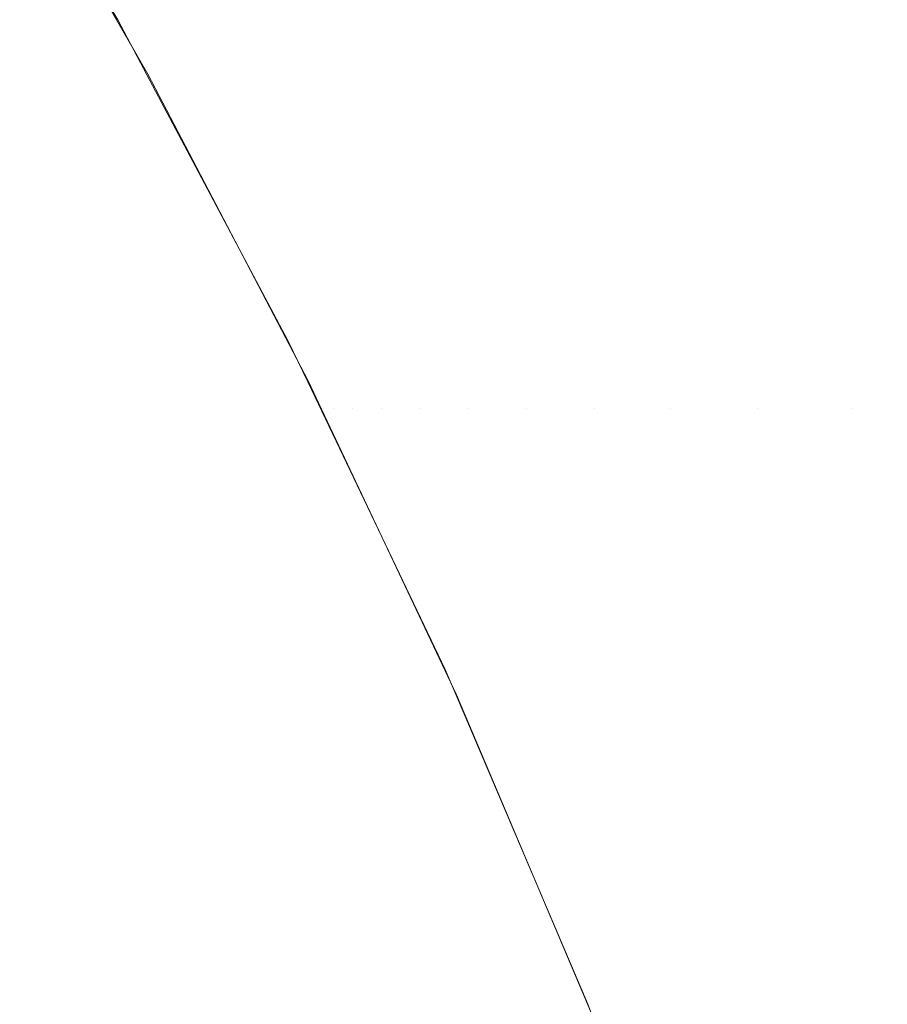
# Model space of a CAD drawing. Header units: centimetres. Extents: x -26.3 to 27.5, y 5.9 to 64.6.
# Tile 201 of 256: x -8.2004 to -8.1903, y 7.6375 to 7.649. Entities that reach past the tile are written whole.
import ezdxf

# ---------------------------------------------------------------- set-up
doc = ezdxf.new("R2010")
doc.units = ezdxf.units.CM
doc.header["$LTSCALE"] = 2.54
doc.layers.add('Lucido design-1', color=7, linetype='Continuous')

# ---------------------------------------------------------------- blocks, each defined once
blk = doc.blocks.new('Gruppo-3-1')
at = {"color": 7, "linetype": 'Continuous', "lineweight": 9}
for points, invisible_edges in [([(-8.201465, 7.652593, -743.818524), (-8.199319, 7.648935, -743.818524), (-8.199551, 7.648805, -743.822656), (-8.201692, 7.652453, -743.822656)], 15), ([(-8.201465, 7.652593, -779.918524), (-8.199319, 7.648935, -779.918524), (-8.199551, 7.648805, -779.922656), (-8.201692, 7.652453, -779.922656)], 15), ([(-8.200919, 7.651849, -743.814164), (-8.199236, 7.648981, -743.814164), (-8.199319, 7.648935, -743.818524), (-8.201465, 7.652593, -743.818524)], 14), ([(-8.200919, 7.651849, -779.914164), (-8.199236, 7.648981, -779.914164), (-8.199319, 7.648935, -779.918524), (-8.201465, 7.652593, -779.918524)], 14), ([(-8.201692, 7.652453, -743.822656), (-8.199551, 7.648805, -743.822656), (-8.199932, 7.648592, -743.826771), (-8.202064, 7.652224, -743.826771)], 15), ([(-8.201692, 7.652453, -779.922656), (-8.199551, 7.648805, -779.922656), (-8.199932, 7.648592, -779.926771), (-8.202064, 7.652224, -779.926771)], 15), ([(-8.202064, 7.652224, -743.826771), (-8.199932, 7.648592, -743.826771), (-8.200461, 7.648297, -743.83086), (-8.20258, 7.651907, -743.83086)], 15), ([(-8.202064, 7.652224, -779.926771), (-8.199932, 7.648592, -779.926771), (-8.200461, 7.648297, -779.93086), (-8.20258, 7.651907, -779.93086)], 15), ([(-8.199236, 7.648981, -743.814164), (-8.200905, 7.651857, -743.614164), (-8.198884, 7.648346, -743.614164)], 9), ([(-8.198884, 7.648346, -743.614164), (-8.200905, 7.651857, -743.614164), (-8.199877, 7.650212, -743.610529)], 10), ([(-8.199236, 7.648981, -779.914164), (-8.200905, 7.651857, -779.714164), (-8.198884, 7.648346, -779.714164)], 9), ([(-8.198884, 7.648346, -779.714164), (-8.200905, 7.651857, -779.714164), (-8.199877, 7.650212, -779.710529)], 10), ([(-8.199877, 7.650212, -743.610529), (-8.198288, 7.647352, -743.61058), (-8.198884, 7.648346, -743.614164)], 11), ([(-8.198116, 7.647352, -743.607), (-8.198288, 7.647352, -743.61058), (-8.199877, 7.650212, -743.610529), (-8.199702, 7.650212, -743.606899)], 15), ([(-8.199877, 7.650212, -779.710529), (-8.198288, 7.647352, -779.71058), (-8.198884, 7.648346, -779.714164)], 11), ([(-8.198116, 7.647352, -779.707), (-8.198288, 7.647352, -779.71058), (-8.199877, 7.650212, -779.710529), (-8.199702, 7.650212, -779.706899)], 15), ([(-8.197829, 7.647352, -743.603428), (-8.198116, 7.647352, -743.607), (-8.199702, 7.650212, -743.606899), (-8.199411, 7.650212, -743.603275)], 15), ([(-8.197829, 7.647352, -779.703428), (-8.198116, 7.647352, -779.707), (-8.199702, 7.650212, -779.706899), (-8.199411, 7.650212, -779.703275)], 15), ([(-8.197427, 7.647352, -743.599866), (-8.197829, 7.647352, -743.603428), (-8.199411, 7.650212, -743.603275), (-8.199004, 7.650212, -743.599663)], 15), ([(-8.197427, 7.647352, -779.699866), (-8.197829, 7.647352, -779.703428), (-8.199411, 7.650212, -779.703275), (-8.199004, 7.650212, -779.699663)], 15), ([(-8.196912, 7.647352, -743.596319), (-8.197427, 7.647352, -743.599866), (-8.199004, 7.650212, -743.599663), (-8.198481, 7.650212, -743.596066)], 15), ([(-8.196912, 7.647352, -779.696319), (-8.197427, 7.647352, -779.699866), (-8.199004, 7.650212, -779.699663), (-8.198481, 7.650212, -779.696066)], 15), ([(-8.196283, 7.647352, -743.592791), (-8.196912, 7.647352, -743.596319), (-8.198481, 7.650212, -743.596066), (-8.197844, 7.650212, -743.592487)], 15), ([(-8.196283, 7.647352, -779.692791), (-8.196912, 7.647352, -779.696319), (-8.198481, 7.650212, -779.696066), (-8.197844, 7.650212, -779.692487)], 15), ([(-8.195542, 7.647352, -743.589284), (-8.196283, 7.647352, -743.592791), (-8.197844, 7.650212, -743.592487), (-8.197092, 7.650212, -743.588931)], 15), ([(-8.195542, 7.647352, -779.689284), (-8.196283, 7.647352, -779.692791), (-8.197844, 7.650212, -779.692487), (-8.197092, 7.650212, -779.688931)], 15), ([(-8.194689, 7.647352, -743.585803), (-8.195542, 7.647352, -743.589284), (-8.197092, 7.650212, -743.588931), (-8.196226, 7.650212, -743.5854)], 15), ([(-8.194689, 7.647352, -779.685803), (-8.195542, 7.647352, -779.689284), (-8.197092, 7.650212, -779.688931), (-8.196226, 7.650212, -779.6854)], 15), ([(-8.193724, 7.647352, -743.582352), (-8.194689, 7.647352, -743.585803), (-8.196226, 7.650212, -743.5854), (-8.195248, 7.650212, -743.581899)], 15), ([(-8.193724, 7.647352, -779.682352), (-8.194689, 7.647352, -779.685803), (-8.196226, 7.650212, -779.6854), (-8.195248, 7.650212, -779.681899)], 15), ([(-8.192649, 7.647352, -743.578932), (-8.193724, 7.647352, -743.582352), (-8.195248, 7.650212, -743.581899), (-8.194158, 7.650212, -743.578432)], 15), ([(-8.192649, 7.647352, -779.678932), (-8.193724, 7.647352, -779.682352), (-8.195248, 7.650212, -779.681899), (-8.194158, 7.650212, -779.678432)], 15), ([(-8.191466, 7.647352, -743.575549), (-8.192649, 7.647352, -743.578932), (-8.194158, 7.650212, -743.578432), (-8.192957, 7.650212, -743.575)], 15), ([(-8.191466, 7.647352, -779.675549), (-8.192649, 7.647352, -779.678932), (-8.194158, 7.650212, -779.678432), (-8.192957, 7.650212, -779.675)], 15), ([(-8.190174, 7.647352, -743.572206), (-8.191466, 7.647352, -743.575549), (-8.192957, 7.650212, -743.575), (-8.191647, 7.650212, -743.57161)], 15), ([(-8.190174, 7.647352, -779.672206), (-8.191466, 7.647352, -779.675549), (-8.192957, 7.650212, -779.675), (-8.191647, 7.650212, -779.67161)], 15), ([(-8.188776, 7.647352, -743.568906), (-8.190174, 7.647352, -743.572206), (-8.191647, 7.650212, -743.57161), (-8.190229, 7.650212, -743.568263)], 15), ([(-8.188776, 7.647352, -779.668906), (-8.190174, 7.647352, -779.672206), (-8.191647, 7.650212, -779.67161), (-8.190229, 7.650212, -779.668263)], 15), ([(-25.986537, 7.649078, -743.126917), (-25.986537, 7.646378, -743.125479), (27.113463, 7.646378, -743.125479), (27.113463, 7.649078, -743.126917)], 10), ([(-25.986537, 7.649078, -779.226917), (-25.986537, 7.646378, -779.225479), (27.113463, 7.646378, -779.225479), (27.113463, 7.649078, -779.226917)], 10), ([(-8.199319, 7.648935, -743.818524), (-8.19733, 7.64519, -743.818524), (-8.197567, 7.64507, -743.822656), (-8.199551, 7.648805, -743.822656)], 15), ([(-8.199319, 7.648935, -779.918524), (-8.19733, 7.64519, -779.918524), (-8.197567, 7.64507, -779.922656), (-8.199551, 7.648805, -779.922656)], 15), ([(-8.199319, 7.648935, -743.818524), (-8.199236, 7.648981, -743.814164), (-8.198895, 7.64834, -743.814164)], 9), ([(-8.199319, 7.648935, -779.918524), (-8.199236, 7.648981, -779.914164), (-8.198895, 7.64834, -779.914164)], 9), ([(-8.198895, 7.64834, -743.814164), (-8.197245, 7.645232, -743.814164), (-8.19733, 7.64519, -743.818524), (-8.199319, 7.648935, -743.818524)], 14), ([(-8.198895, 7.64834, -779.914164), (-8.197245, 7.645232, -779.914164), (-8.19733, 7.64519, -779.918524), (-8.199319, 7.648935, -779.918524)], 14), ([(-8.198884, 7.648346, -743.614164), (-8.198895, 7.64834, -743.814164), (-8.199236, 7.648981, -743.814164)], 9), ([(-8.198884, 7.648346, -779.714164), (-8.198895, 7.64834, -779.914164), (-8.199236, 7.648981, -779.914164)], 9), ([(-8.199551, 7.648805, -743.822656), (-8.197567, 7.64507, -743.822656), (-8.197957, 7.644873, -743.826771), (-8.199932, 7.648592, -743.826771)], 15), ([(-8.199551, 7.648805, -779.922656), (-8.197567, 7.64507, -779.922656), (-8.197957, 7.644873, -779.926771), (-8.199932, 7.648592, -779.926771)], 15), ([(-8.199932, 7.648592, -743.826771), (-8.197957, 7.644873, -743.826771), (-8.198498, 7.6446, -743.83086), (-8.200461, 7.648297, -743.83086)], 15), ([(-8.199932, 7.648592, -779.926771), (-8.197957, 7.644873, -779.926771), (-8.198498, 7.6446, -779.93086), (-8.200461, 7.648297, -779.93086)], 15), ([(-8.200461, 7.648297, -743.83086), (-8.198498, 7.6446, -743.83086), (-8.199189, 7.644252, -743.834917), (-8.201137, 7.64792, -743.834917)], 15), ([(-8.200461, 7.648297, -779.93086), (-8.198498, 7.6446, -779.93086), (-8.199189, 7.644252, -779.934917), (-8.201137, 7.64792, -779.934917)], 15), ([(-8.197245, 7.645232, -743.814164), (-8.198895, 7.64834, -743.814164), (-8.198884, 7.648346, -743.614164)], 10), ([(-8.197245, 7.645232, -779.914164), (-8.198895, 7.64834, -779.914164), (-8.198884, 7.648346, -779.714164)], 10), ([(-8.197245, 7.645232, -743.814164), (-8.198884, 7.648346, -743.614164), (-8.19836, 7.647344, -743.614164)], 9), ([(-8.198288, 7.647352, -743.61058), (-8.19836, 7.647344, -743.614164), (-8.198884, 7.648346, -743.614164)], 9), ([(-8.197245, 7.645232, -779.914164), (-8.198884, 7.648346, -779.714164), (-8.19836, 7.647344, -779.714164)], 9), ([(-8.198288, 7.647352, -779.71058), (-8.19836, 7.647344, -779.714164), (-8.198884, 7.648346, -779.714164)], 9), ([(-8.201137, 7.64792, -743.834917), (-8.199189, 7.644252, -743.834917), (-8.200028, 7.643829, -743.838936), (-8.201957, 7.647461, -743.838936)], 15), ([(-8.201137, 7.64792, -779.934917), (-8.199189, 7.644252, -779.934917), (-8.200028, 7.643829, -779.938936), (-8.201957, 7.647461, -779.938936)], 15), ([(-8.201957, 7.647461, -743.838936), (-8.200028, 7.643829, -743.838936), (-8.201013, 7.643332, -743.842909), (-8.20292, 7.646923, -743.842909)], 15), ([(-8.201957, 7.647461, -779.938936), (-8.200028, 7.643829, -779.938936), (-8.201013, 7.643332, -779.942909), (-8.20292, 7.646923, -779.942909)], 15), ([(-8.19836, 7.647344, -743.614164), (-8.198288, 7.647352, -743.61058), (-8.196836, 7.644441, -743.612396)], 11), ([(-8.19836, 7.647344, -779.714164), (-8.198288, 7.647352, -779.71058), (-8.196836, 7.644441, -779.712396)], 11), ([(-8.197245, 7.645232, -743.814164), (-8.19836, 7.647344, -743.614164), (-8.197008, 7.64476, -743.614164)], 9), ([(-8.196836, 7.644441, -743.612396), (-8.197008, 7.64476, -743.614164), (-8.19836, 7.647344, -743.614164)], 9), ([(-8.197245, 7.645232, -779.914164), (-8.19836, 7.647344, -779.714164), (-8.197008, 7.64476, -779.714164)], 9), ([(-8.196836, 7.644441, -779.712396), (-8.197008, 7.64476, -779.714164), (-8.19836, 7.647344, -779.714164)], 9), ([(-8.198288, 7.647352, -743.61058), (-8.196793, 7.644441, -743.610628), (-8.196836, 7.644441, -743.612396)], 11), ([(-8.196723, 7.644441, -743.608861), (-8.196793, 7.644441, -743.610628), (-8.198288, 7.647352, -743.61058), (-8.198116, 7.647352, -743.607)], 15), ([(-8.198288, 7.647352, -779.71058), (-8.196793, 7.644441, -779.710628), (-8.196836, 7.644441, -779.712396)], 11), ([(-8.196723, 7.644441, -779.708861), (-8.196793, 7.644441, -779.710628), (-8.198288, 7.647352, -779.71058), (-8.198116, 7.647352, -779.707)], 15), ([(-8.198116, 7.647352, -743.607), (-8.196623, 7.644441, -743.607096), (-8.196723, 7.644441, -743.608861)], 11), ([(-8.196496, 7.644441, -743.605332), (-8.196623, 7.644441, -743.607096), (-8.198116, 7.647352, -743.607), (-8.197829, 7.647352, -743.603428)], 15), ([(-8.198116, 7.647352, -779.707), (-8.196623, 7.644441, -779.707096), (-8.196723, 7.644441, -779.708861)], 11), ([(-8.196496, 7.644441, -779.705332), (-8.196623, 7.644441, -779.707096), (-8.198116, 7.647352, -779.707), (-8.197829, 7.647352, -779.703428)], 15), ([(-8.197829, 7.647352, -743.603428), (-8.19634, 7.644441, -743.603571), (-8.196496, 7.644441, -743.605332)], 11), ([(-8.196156, 7.644441, -743.601812), (-8.19634, 7.644441, -743.603571), (-8.197829, 7.647352, -743.603428), (-8.197427, 7.647352, -743.599866)], 15), ([(-8.197829, 7.647352, -779.703428), (-8.19634, 7.644441, -779.703571), (-8.196496, 7.644441, -779.705332)], 11), ([(-8.196156, 7.644441, -779.701812), (-8.19634, 7.644441, -779.703571), (-8.197829, 7.647352, -779.703428), (-8.197427, 7.647352, -779.699866)], 15), ([(-8.197427, 7.647352, -743.599866), (-8.195944, 7.644441, -743.600058), (-8.196156, 7.644441, -743.601812)], 11), ([(-8.195704, 7.644441, -743.598305), (-8.195944, 7.644441, -743.600058), (-8.197427, 7.647352, -743.599866), (-8.196912, 7.647352, -743.596319)], 15), ([(-8.197427, 7.647352, -779.699866), (-8.195944, 7.644441, -779.700058), (-8.196156, 7.644441, -779.701812)], 11), ([(-8.195704, 7.644441, -779.698305), (-8.195944, 7.644441, -779.700058), (-8.197427, 7.647352, -779.699866), (-8.196912, 7.647352, -779.696319)], 15), ([(-8.196912, 7.647352, -743.596319), (-8.195436, 7.644441, -743.596558), (-8.195704, 7.644441, -743.598305)], 11), ([(-8.19514, 7.644441, -743.594814), (-8.195436, 7.644441, -743.596558), (-8.196912, 7.647352, -743.596319), (-8.196283, 7.647352, -743.592791)], 15), ([(-8.196912, 7.647352, -779.696319), (-8.195436, 7.644441, -779.696558), (-8.195704, 7.644441, -779.698305)], 11), ([(-8.19514, 7.644441, -779.694814), (-8.195436, 7.644441, -779.696558), (-8.196912, 7.647352, -779.696319), (-8.196283, 7.647352, -779.692791)], 15), ([(-8.196283, 7.647352, -743.592791), (-8.194816, 7.644441, -743.593077), (-8.19514, 7.644441, -743.594814)], 11), ([(-8.194464, 7.644441, -743.591343), (-8.194816, 7.644441, -743.593077), (-8.196283, 7.647352, -743.592791), (-8.195542, 7.647352, -743.589284)], 15), ([(-8.196283, 7.647352, -779.692791), (-8.194816, 7.644441, -779.693077), (-8.19514, 7.644441, -779.694814)], 11), ([(-8.194464, 7.644441, -779.691343), (-8.194816, 7.644441, -779.693077), (-8.196283, 7.647352, -779.692791), (-8.195542, 7.647352, -779.689284)], 15), ([(-8.195542, 7.647352, -743.589284), (-8.194084, 7.644441, -743.589617), (-8.194464, 7.644441, -743.591343)], 11), ([(-8.193677, 7.644441, -743.587895), (-8.194084, 7.644441, -743.589617), (-8.195542, 7.647352, -743.589284), (-8.194689, 7.647352, -743.585803)], 15), ([(-8.195542, 7.647352, -779.689284), (-8.194084, 7.644441, -779.689617), (-8.194464, 7.644441, -779.691343)], 11), ([(-8.193677, 7.644441, -779.687895), (-8.194084, 7.644441, -779.689617), (-8.195542, 7.647352, -779.689284), (-8.194689, 7.647352, -779.685803)], 15), ([(-8.194689, 7.647352, -743.585803), (-8.193242, 7.644441, -743.586183), (-8.193677, 7.644441, -743.587895)], 11), ([(-8.19278, 7.644441, -743.584474), (-8.193242, 7.644441, -743.586183), (-8.194689, 7.647352, -743.585803), (-8.193724, 7.647352, -743.582352)], 15), ([(-8.194689, 7.647352, -779.685803), (-8.193242, 7.644441, -779.686183), (-8.193677, 7.644441, -779.687895)], 11), ([(-8.19278, 7.644441, -779.684474), (-8.193242, 7.644441, -779.686183), (-8.194689, 7.647352, -779.685803), (-8.193724, 7.647352, -779.682352)], 15), ([(-8.193724, 7.647352, -743.582352), (-8.192291, 7.644441, -743.582777), (-8.19278, 7.644441, -743.584474)], 11), ([(-8.191773, 7.644441, -743.581084), (-8.192291, 7.644441, -743.582777), (-8.193724, 7.647352, -743.582352), (-8.192649, 7.647352, -743.578932)], 15), ([(-8.193724, 7.647352, -779.682352), (-8.192291, 7.644441, -779.682777), (-8.19278, 7.644441, -779.684474)], 11), ([(-8.191773, 7.644441, -779.681084), (-8.192291, 7.644441, -779.682777), (-8.193724, 7.647352, -779.682352), (-8.192649, 7.647352, -779.678932)], 15), ([(-8.192649, 7.647352, -743.578932), (-8.19123, 7.644441, -743.579404), (-8.191773, 7.644441, -743.581084)], 11), ([(-8.190659, 7.644441, -743.577728), (-8.19123, 7.644441, -743.579404), (-8.192649, 7.647352, -743.578932), (-8.191466, 7.647352, -743.575549)], 15), ([(-8.192649, 7.647352, -779.678932), (-8.19123, 7.644441, -779.679404), (-8.191773, 7.644441, -779.681084)], 11), ([(-8.190659, 7.644441, -779.677728), (-8.19123, 7.644441, -779.679404), (-8.192649, 7.647352, -779.678932), (-8.191466, 7.647352, -779.675549)], 15), ([(-8.191466, 7.647352, -743.575549), (-8.190062, 7.644441, -743.576066), (-8.190659, 7.644441, -743.577728)], 11), ([(-8.189438, 7.644441, -743.574409), (-8.190062, 7.644441, -743.576066), (-8.191466, 7.647352, -743.575549), (-8.190174, 7.647352, -743.572206)], 15), ([(-8.191466, 7.647352, -779.675549), (-8.190062, 7.644441, -779.676066), (-8.190659, 7.644441, -779.677728)], 11), ([(-8.189438, 7.644441, -779.674409), (-8.190062, 7.644441, -779.676066), (-8.191466, 7.647352, -779.675549), (-8.190174, 7.647352, -779.672206)], 15), ([(27.113463, 7.645323, -743.124917), (27.113463, 7.646378, -743.125479), (-25.986537, 7.646378, -743.125479), (-25.986537, 7.645323, -743.124917)], 10), ([(27.113463, 7.645323, -779.224917), (27.113463, 7.646378, -779.225479), (-25.986537, 7.646378, -779.225479), (-25.986537, 7.645323, -779.224917)], 10), ([(-25.986537, 7.645323, -743.124917), (-25.986537, 7.642466, -743.123549), (27.113463, 7.642466, -743.123549), (27.113463, 7.645323, -743.124917)], 10), ([(-25.986537, 7.645323, -779.224917), (-25.986537, 7.642466, -779.223549), (27.113463, 7.642466, -779.223549), (27.113463, 7.645323, -779.224917)], 10), ([(-8.19733, 7.64519, -743.818524), (-8.195501, 7.641363, -743.818524), (-8.195744, 7.641253, -743.822656), (-8.197567, 7.64507, -743.822656)], 15), ([(-8.19733, 7.64519, -779.918524), (-8.195501, 7.641363, -779.918524), (-8.195744, 7.641253, -779.922656), (-8.197567, 7.64507, -779.922656)], 15), ([(-8.19733, 7.64519, -743.818524), (-8.197245, 7.645232, -743.814164), (-8.197017, 7.644756, -743.814164)], 9), ([(-8.19733, 7.64519, -779.918524), (-8.197245, 7.645232, -779.914164), (-8.197017, 7.644756, -779.914164)], 9), ([(-8.197017, 7.644756, -743.814164), (-8.195415, 7.641402, -743.814164), (-8.195501, 7.641363, -743.818524), (-8.19733, 7.64519, -743.818524)], 14), ([(-8.197017, 7.644756, -779.914164), (-8.195415, 7.641402, -779.914164), (-8.195501, 7.641363, -779.918524), (-8.19733, 7.64519, -779.918524)], 14), ([(-8.197008, 7.64476, -743.614164), (-8.197017, 7.644756, -743.814164), (-8.197245, 7.645232, -743.814164)], 9), ([(-8.197008, 7.64476, -779.714164), (-8.197017, 7.644756, -779.914164), (-8.197245, 7.645232, -779.914164)], 9), ([(-8.197567, 7.64507, -743.822656), (-8.195744, 7.641253, -743.822656), (-8.196142, 7.641074, -743.826771), (-8.197957, 7.644873, -743.826771)], 15), ([(-8.197567, 7.64507, -779.922656), (-8.195744, 7.641253, -779.922656), (-8.196142, 7.641074, -779.926771), (-8.197957, 7.644873, -779.926771)], 15), ([(-8.197957, 7.644873, -743.826771), (-8.196142, 7.641074, -743.826771), (-8.196694, 7.640824, -743.83086), (-8.198498, 7.6446, -743.83086)], 15), ([(-8.197957, 7.644873, -779.926771), (-8.196142, 7.641074, -779.926771), (-8.196694, 7.640824, -779.93086), (-8.198498, 7.6446, -779.93086)], 15), ([(-8.195415, 7.641402, -743.814164), (-8.197017, 7.644756, -743.814164), (-8.197008, 7.64476, -743.614164)], 10), ([(-8.195415, 7.641402, -779.914164), (-8.197017, 7.644756, -779.914164), (-8.197008, 7.64476, -779.714164)], 10), ([(-8.195415, 7.641402, -743.814164), (-8.197008, 7.64476, -743.614164), (-8.196856, 7.644438, -743.614164)], 9), ([(-8.196836, 7.644441, -743.612396), (-8.196856, 7.644438, -743.614164), (-8.197008, 7.64476, -743.614164)], 9), ([(-8.195287, 7.641103, -779.914164), (-8.195415, 7.641402, -779.914164), (-8.197008, 7.64476, -779.714164), (-8.196856, 7.644438, -779.714164)], 10), ([(-8.196836, 7.644441, -779.712396), (-8.196856, 7.644438, -779.714164), (-8.197008, 7.64476, -779.714164)], 9), ([(-8.198498, 7.6446, -743.83086), (-8.196694, 7.640824, -743.83086), (-8.197398, 7.640505, -743.834917), (-8.199189, 7.644252, -743.834917)], 15), ([(-8.198498, 7.6446, -779.93086), (-8.196694, 7.640824, -779.93086), (-8.197398, 7.640505, -779.934917), (-8.199189, 7.644252, -779.934917)], 15), ([(-8.195437, 7.641483, -743.612418), (-8.195281, 7.641106, -743.614164), (-8.196856, 7.644438, -743.614164), (-8.196836, 7.644441, -743.612396)], 13), ([(-8.195437, 7.641483, -779.712418), (-8.195281, 7.641106, -779.714164), (-8.196856, 7.644438, -779.714164), (-8.196836, 7.644441, -779.712396)], 13), ([(-8.195415, 7.641402, -743.814164), (-8.196856, 7.644438, -743.614164), (-8.195281, 7.641106, -743.614164)], 9), ([(-8.196856, 7.644438, -779.714164), (-8.195281, 7.641106, -779.714164), (-8.195287, 7.641103, -779.914164)], 10), ([(-8.196836, 7.644441, -743.612396), (-8.196793, 7.644441, -743.610628), (-8.195395, 7.641483, -743.610673), (-8.195437, 7.641483, -743.612418)], 15), ([(-8.196836, 7.644441, -779.712396), (-8.196793, 7.644441, -779.710628), (-8.195395, 7.641483, -779.710673), (-8.195437, 7.641483, -779.712418)], 15), ([(-8.195325, 7.641483, -743.608928), (-8.195395, 7.641483, -743.610673), (-8.196793, 7.644441, -743.610628), (-8.196723, 7.644441, -743.608861)], 15), ([(-8.195325, 7.641483, -779.708928), (-8.195395, 7.641483, -779.710673), (-8.196793, 7.644441, -779.710628), (-8.196723, 7.644441, -779.708861)], 15), ([(-8.196723, 7.644441, -743.608861), (-8.196623, 7.644441, -743.607096), (-8.195227, 7.641483, -743.607186), (-8.195325, 7.641483, -743.608928)], 15), ([(-8.196723, 7.644441, -779.708861), (-8.196623, 7.644441, -779.707096), (-8.195227, 7.641483, -779.707186), (-8.195325, 7.641483, -779.708928)], 15), ([(-8.195101, 7.641483, -743.605444), (-8.195227, 7.641483, -743.607186), (-8.196623, 7.644441, -743.607096), (-8.196496, 7.644441, -743.605332)], 15), ([(-8.195101, 7.641483, -779.705444), (-8.195227, 7.641483, -779.707186), (-8.196623, 7.644441, -779.707096), (-8.196496, 7.644441, -779.705332)], 15), ([(-8.196496, 7.644441, -743.605332), (-8.19634, 7.644441, -743.603571), (-8.194948, 7.641483, -743.603706), (-8.195101, 7.641483, -743.605444)], 15), ([(-8.196496, 7.644441, -779.705332), (-8.19634, 7.644441, -779.703571), (-8.194948, 7.641483, -779.703706), (-8.195101, 7.641483, -779.705444)], 15), ([(-8.194766, 7.641483, -743.601969), (-8.194948, 7.641483, -743.603706), (-8.19634, 7.644441, -743.603571), (-8.196156, 7.644441, -743.601812)], 15), ([(-8.194766, 7.641483, -779.701969), (-8.194948, 7.641483, -779.703706), (-8.19634, 7.644441, -779.703571), (-8.196156, 7.644441, -779.701812)], 15), ([(-8.196156, 7.644441, -743.601812), (-8.195944, 7.644441, -743.600058), (-8.194557, 7.641483, -743.600236), (-8.194766, 7.641483, -743.601969)], 15), ([(-8.196156, 7.644441, -779.701812), (-8.195944, 7.644441, -779.700058), (-8.194557, 7.641483, -779.700236), (-8.194766, 7.641483, -779.701969)], 15), ([(-8.19432, 7.641483, -743.598506), (-8.194557, 7.641483, -743.600236), (-8.195944, 7.644441, -743.600058), (-8.195704, 7.644441, -743.598305)], 15), ([(-8.19432, 7.641483, -779.698506), (-8.194557, 7.641483, -779.700236), (-8.195944, 7.644441, -779.700058), (-8.195704, 7.644441, -779.698305)], 15), ([(-8.195704, 7.644441, -743.598305), (-8.195436, 7.644441, -743.596558), (-8.194055, 7.641483, -743.596781), (-8.19432, 7.641483, -743.598506)], 15), ([(-8.195704, 7.644441, -779.698305), (-8.195436, 7.644441, -779.696558), (-8.194055, 7.641483, -779.696781), (-8.19432, 7.641483, -779.698506)], 15), ([(-8.193762, 7.641483, -743.595059), (-8.194055, 7.641483, -743.596781), (-8.195436, 7.644441, -743.596558), (-8.19514, 7.644441, -743.594814)], 15), ([(-8.193762, 7.641483, -779.695059), (-8.194055, 7.641483, -779.696781), (-8.195436, 7.644441, -779.696558), (-8.19514, 7.644441, -779.694814)], 15), ([(-8.19514, 7.644441, -743.594814), (-8.194816, 7.644441, -743.593077), (-8.193443, 7.641483, -743.593344), (-8.193762, 7.641483, -743.595059)], 15), ([(-8.19514, 7.644441, -779.694814), (-8.194816, 7.644441, -779.693077), (-8.193443, 7.641483, -779.693344), (-8.193762, 7.641483, -779.695059)], 15), ([(-8.193095, 7.641483, -743.591632), (-8.193443, 7.641483, -743.593344), (-8.194816, 7.644441, -743.593077), (-8.194464, 7.644441, -743.591343)], 15), ([(-8.193095, 7.641483, -779.691632), (-8.193443, 7.641483, -779.693344), (-8.194816, 7.644441, -779.693077), (-8.194464, 7.644441, -779.691343)], 15), ([(-8.194464, 7.644441, -743.591343), (-8.194084, 7.644441, -743.589617), (-8.19272, 7.641483, -743.589928), (-8.193095, 7.641483, -743.591632)], 15), ([(-8.194464, 7.644441, -779.691343), (-8.194084, 7.644441, -779.689617), (-8.19272, 7.641483, -779.689928), (-8.193095, 7.641483, -779.691632)], 15), ([(-8.192318, 7.641483, -743.588228), (-8.19272, 7.641483, -743.589928), (-8.194084, 7.644441, -743.589617), (-8.193677, 7.644441, -743.587895)], 15), ([(-8.192318, 7.641483, -779.688228), (-8.19272, 7.641483, -779.689928), (-8.194084, 7.644441, -779.689617), (-8.193677, 7.644441, -779.687895)], 15), ([(-8.193677, 7.644441, -743.587895), (-8.193242, 7.644441, -743.586183), (-8.191889, 7.641483, -743.586538), (-8.192318, 7.641483, -743.588228)], 15), ([(-8.193677, 7.644441, -779.687895), (-8.193242, 7.644441, -779.686183), (-8.191889, 7.641483, -779.686538), (-8.192318, 7.641483, -779.688228)], 15), ([(-8.191432, 7.641483, -743.584851), (-8.191889, 7.641483, -743.586538), (-8.193242, 7.644441, -743.586183), (-8.19278, 7.644441, -743.584474)], 15), ([(-8.191432, 7.641483, -779.684851), (-8.191889, 7.641483, -779.686538), (-8.193242, 7.644441, -779.686183), (-8.19278, 7.644441, -779.684474)], 15), ([(-8.19278, 7.644441, -743.584474), (-8.192291, 7.644441, -743.582777), (-8.190949, 7.641483, -743.583175), (-8.191432, 7.641483, -743.584851)], 15), ([(-8.19278, 7.644441, -779.684474), (-8.192291, 7.644441, -779.682777), (-8.190949, 7.641483, -779.683175), (-8.191432, 7.641483, -779.684851)], 15), ([(-8.190439, 7.641483, -743.581503), (-8.190949, 7.641483, -743.583175), (-8.192291, 7.644441, -743.582777), (-8.191773, 7.644441, -743.581084)], 15), ([(-8.190439, 7.641483, -779.681503), (-8.190949, 7.641483, -779.683175), (-8.192291, 7.644441, -779.682777), (-8.191773, 7.644441, -779.681084)], 15), ([(-8.191773, 7.644441, -743.581084), (-8.19123, 7.644441, -743.579404), (-8.189902, 7.641483, -743.579844), (-8.190439, 7.641483, -743.581503)], 15), ([(-8.191773, 7.644441, -779.681084), (-8.19123, 7.644441, -779.679404), (-8.189902, 7.641483, -779.679844), (-8.190439, 7.641483, -779.681503)], 15), ([(-8.189338, 7.641483, -743.57819), (-8.189902, 7.641483, -743.579844), (-8.19123, 7.644441, -743.579404), (-8.190659, 7.644441, -743.577728)], 15), ([(-8.189338, 7.641483, -779.67819), (-8.189902, 7.641483, -779.679844), (-8.19123, 7.644441, -779.679404), (-8.190659, 7.644441, -779.677728)], 15), ([(-8.190659, 7.644441, -743.577728), (-8.190062, 7.644441, -743.576066), (-8.188749, 7.641483, -743.576549), (-8.189338, 7.641483, -743.57819)], 15), ([(-8.190659, 7.644441, -779.677728), (-8.190062, 7.644441, -779.676066), (-8.188749, 7.641483, -779.676549), (-8.189338, 7.641483, -779.67819)], 15), ([(-8.199189, 7.644252, -743.834917), (-8.197398, 7.640505, -743.834917), (-8.198255, 7.640118, -743.838936), (-8.200028, 7.643829, -743.838936)], 15), ([(-8.199189, 7.644252, -779.934917), (-8.197398, 7.640505, -779.934917), (-8.198255, 7.640118, -779.938936), (-8.200028, 7.643829, -779.938936)], 15), ([(-8.200028, 7.643829, -743.838936), (-8.198255, 7.640118, -743.838936), (-8.19926, 7.639664, -743.842909), (-8.201013, 7.643332, -743.842909)], 15), ([(-8.200028, 7.643829, -779.938936), (-8.198255, 7.640118, -779.938936), (-8.19926, 7.639664, -779.942909), (-8.201013, 7.643332, -779.942909)], 15), ([(-8.201013, 7.643332, -743.842909), (-8.19926, 7.639664, -743.842909), (-8.200413, 7.639143, -743.846829), (-8.202143, 7.642763, -743.846829)], 15), ([(-8.201013, 7.643332, -779.942909), (-8.19926, 7.639664, -779.942909), (-8.200413, 7.639143, -779.946829), (-8.202143, 7.642763, -779.946829)], 15), ([(27.113463, 7.64148, -743.123077), (27.113463, 7.642466, -743.123549), (-25.986537, 7.642466, -743.123549), (-25.986537, 7.64148, -743.123077)], 10), ([(27.113463, 7.64148, -779.223077), (27.113463, 7.642466, -779.223549), (-25.986537, 7.642466, -779.223549), (-25.986537, 7.64148, -779.223077)], 10), ([(-25.986537, 7.64148, -743.123077), (-25.986537, 7.638474, -743.121791), (27.113463, 7.638474, -743.121791), (27.113463, 7.64148, -743.123077)], 10), ([(-25.986537, 7.64148, -779.223077), (-25.986537, 7.638474, -779.221791), (27.113463, 7.638474, -779.221791), (27.113463, 7.64148, -779.223077)], 10), ([(-8.195281, 7.641106, -743.614164), (-8.195437, 7.641483, -743.612418), (-8.194136, 7.63848, -743.612439)], 11), ([(-8.195437, 7.641483, -743.612418), (-8.195395, 7.641483, -743.610673), (-8.194094, 7.63848, -743.610715), (-8.194136, 7.63848, -743.612439)], 15), ([(-8.195281, 7.641106, -779.714164), (-8.195437, 7.641483, -779.712418), (-8.194136, 7.63848, -779.712439)], 11), ([(-8.195437, 7.641483, -779.712418), (-8.195395, 7.641483, -779.710673), (-8.194094, 7.63848, -779.710715), (-8.194136, 7.63848, -779.712439)], 15), ([(-8.194025, 7.63848, -743.608991), (-8.194094, 7.63848, -743.610715), (-8.195395, 7.641483, -743.610673), (-8.195325, 7.641483, -743.608928)], 15), ([(-8.194025, 7.63848, -779.708991), (-8.194094, 7.63848, -779.710715), (-8.195395, 7.641483, -779.710673), (-8.195325, 7.641483, -779.708928)], 15), ([(-8.195325, 7.641483, -743.608928), (-8.195227, 7.641483, -743.607186), (-8.193928, 7.63848, -743.607269), (-8.194025, 7.63848, -743.608991)], 15), ([(-8.195325, 7.641483, -779.708928), (-8.195227, 7.641483, -779.707186), (-8.193928, 7.63848, -779.707269), (-8.194025, 7.63848, -779.708991)], 15), ([(-8.193804, 7.63848, -743.605548), (-8.193928, 7.63848, -743.607269), (-8.195227, 7.641483, -743.607186), (-8.195101, 7.641483, -743.605444)], 15), ([(-8.193804, 7.63848, -779.705548), (-8.193928, 7.63848, -779.707269), (-8.195227, 7.641483, -779.707186), (-8.195101, 7.641483, -779.705444)], 15), ([(-8.195101, 7.641483, -743.605444), (-8.194948, 7.641483, -743.603706), (-8.193652, 7.63848, -743.603831), (-8.193804, 7.63848, -743.605548)], 15), ([(-8.195101, 7.641483, -779.705444), (-8.194948, 7.641483, -779.703706), (-8.193652, 7.63848, -779.703831), (-8.193804, 7.63848, -779.705548)], 15), ([(-8.193473, 7.63848, -743.602114), (-8.193652, 7.63848, -743.603831), (-8.194948, 7.641483, -743.603706), (-8.194766, 7.641483, -743.601969)], 15), ([(-8.193473, 7.63848, -779.702114), (-8.193652, 7.63848, -779.703831), (-8.194948, 7.641483, -779.703706), (-8.194766, 7.641483, -779.701969)], 15), ([(-8.194766, 7.641483, -743.601969), (-8.194557, 7.641483, -743.600236), (-8.193266, 7.63848, -743.600403), (-8.193473, 7.63848, -743.602114)], 15), ([(-8.194766, 7.641483, -779.701969), (-8.194557, 7.641483, -779.700236), (-8.193266, 7.63848, -779.700403), (-8.193473, 7.63848, -779.702114)], 15), ([(-8.193032, 7.63848, -743.598693), (-8.193266, 7.63848, -743.600403), (-8.194557, 7.641483, -743.600236), (-8.19432, 7.641483, -743.598506)], 15), ([(-8.193032, 7.63848, -779.698693), (-8.193266, 7.63848, -779.700403), (-8.194557, 7.641483, -779.700236), (-8.19432, 7.641483, -779.698506)], 15), ([(-8.19432, 7.641483, -743.598506), (-8.194055, 7.641483, -743.596781), (-8.19277, 7.63848, -743.596989), (-8.193032, 7.63848, -743.598693)], 15), ([(-8.19432, 7.641483, -779.698506), (-8.194055, 7.641483, -779.696781), (-8.19277, 7.63848, -779.696989), (-8.193032, 7.63848, -779.698693)], 15), ([(-8.192481, 7.63848, -743.595287), (-8.19277, 7.63848, -743.596989), (-8.194055, 7.641483, -743.596781), (-8.193762, 7.641483, -743.595059)], 15), ([(-8.192481, 7.63848, -779.695287), (-8.19277, 7.63848, -779.696989), (-8.194055, 7.641483, -779.696781), (-8.193762, 7.641483, -779.695059)], 15), ([(-8.193762, 7.641483, -743.595059), (-8.193443, 7.641483, -743.593344), (-8.192165, 7.63848, -743.593593), (-8.192481, 7.63848, -743.595287)], 15), ([(-8.193762, 7.641483, -779.695059), (-8.193443, 7.641483, -779.693344), (-8.192165, 7.63848, -779.693593), (-8.192481, 7.63848, -779.695287)], 15), ([(-8.191821, 7.63848, -743.591901), (-8.192165, 7.63848, -743.593593), (-8.193443, 7.641483, -743.593344), (-8.193095, 7.641483, -743.591632)], 15), ([(-8.191821, 7.63848, -779.691901), (-8.192165, 7.63848, -779.693593), (-8.193443, 7.641483, -779.693344), (-8.193095, 7.641483, -779.691632)], 15), ([(-8.193095, 7.641483, -743.591632), (-8.19272, 7.641483, -743.589928), (-8.191451, 7.63848, -743.590218), (-8.191821, 7.63848, -743.591901)], 15), ([(-8.193095, 7.641483, -779.691632), (-8.19272, 7.641483, -779.689928), (-8.191451, 7.63848, -779.690218), (-8.191821, 7.63848, -779.691901)], 15), ([(-8.191054, 7.63848, -743.588538), (-8.191451, 7.63848, -743.590218), (-8.19272, 7.641483, -743.589928), (-8.192318, 7.641483, -743.588228)], 15), ([(-8.191054, 7.63848, -779.688538), (-8.191451, 7.63848, -779.690218), (-8.19272, 7.641483, -779.689928), (-8.192318, 7.641483, -779.688228)], 15), ([(-8.192318, 7.641483, -743.588228), (-8.191889, 7.641483, -743.586538), (-8.19063, 7.63848, -743.586868), (-8.191054, 7.63848, -743.588538)], 15), ([(-8.192318, 7.641483, -779.688228), (-8.191889, 7.641483, -779.686538), (-8.19063, 7.63848, -779.686868), (-8.191054, 7.63848, -779.688538)], 15), ([(-8.190179, 7.63848, -743.585201), (-8.19063, 7.63848, -743.586868), (-8.191889, 7.641483, -743.586538), (-8.191432, 7.641483, -743.584851)], 15), ([(-8.190179, 7.63848, -779.685201), (-8.19063, 7.63848, -779.686868), (-8.191889, 7.641483, -779.686538), (-8.191432, 7.641483, -779.684851)], 15), ([(-8.191432, 7.641483, -743.584851), (-8.190949, 7.641483, -743.583175), (-8.189702, 7.63848, -743.583545), (-8.190179, 7.63848, -743.585201)], 15), ([(-8.191432, 7.641483, -779.684851), (-8.190949, 7.641483, -779.683175), (-8.189702, 7.63848, -779.683545), (-8.190179, 7.63848, -779.685201)], 15), ([(-8.189197, 7.63848, -743.581894), (-8.189702, 7.63848, -743.583545), (-8.190949, 7.641483, -743.583175), (-8.190439, 7.641483, -743.581503)], 15), ([(-8.189197, 7.63848, -779.681894), (-8.189702, 7.63848, -779.683545), (-8.190949, 7.641483, -779.683175), (-8.190439, 7.641483, -779.681503)], 15), ([(-8.190439, 7.641483, -743.581503), (-8.189902, 7.641483, -743.579844), (-8.188667, 7.63848, -743.580255), (-8.189197, 7.63848, -743.581894)], 15), ([(-8.190439, 7.641483, -779.681503), (-8.189902, 7.641483, -779.679844), (-8.188667, 7.63848, -779.680255), (-8.189197, 7.63848, -779.681894)], 15), ([(-8.195501, 7.641363, -743.818524), (-8.193837, 7.637462, -743.818524), (-8.194084, 7.637363, -743.822656), (-8.195744, 7.641253, -743.822656)], 15), ([(-8.195501, 7.641363, -779.918524), (-8.193837, 7.637462, -779.918524), (-8.194084, 7.637363, -779.922656), (-8.195744, 7.641253, -779.922656)], 15), ([(-8.195501, 7.641363, -743.818524), (-8.195415, 7.641402, -743.814164), (-8.195287, 7.641103, -743.814164)], 9), ([(-8.195501, 7.641363, -779.918524), (-8.195415, 7.641402, -779.914164), (-8.195287, 7.641103, -779.914164)], 9), ([(-8.195287, 7.641103, -743.814164), (-8.193748, 7.637498, -743.814164), (-8.193837, 7.637462, -743.818524), (-8.195501, 7.641363, -743.818524)], 14), ([(-8.195287, 7.641103, -779.914164), (-8.193748, 7.637498, -779.914164), (-8.193837, 7.637462, -779.918524), (-8.195501, 7.641363, -779.918524)], 14), ([(-8.195281, 7.641106, -743.614164), (-8.195287, 7.641103, -743.814164), (-8.195415, 7.641402, -743.814164)], 9), ([(-8.195744, 7.641253, -743.822656), (-8.194084, 7.637363, -743.822656), (-8.194489, 7.6372, -743.826771), (-8.196142, 7.641074, -743.826771)], 15), ([(-8.195744, 7.641253, -779.922656), (-8.194084, 7.637363, -779.922656), (-8.194489, 7.6372, -779.926771), (-8.196142, 7.641074, -779.926771)], 15), ([(-8.196142, 7.641074, -743.826771), (-8.194489, 7.6372, -743.826771), (-8.195051, 7.636974, -743.83086), (-8.196694, 7.640824, -743.83086)], 15), ([(-8.196142, 7.641074, -779.926771), (-8.194489, 7.6372, -779.926771), (-8.195051, 7.636974, -779.93086), (-8.196694, 7.640824, -779.93086)], 15), ([(-8.193748, 7.637498, -743.814164), (-8.195287, 7.641103, -743.814164), (-8.195281, 7.641106, -743.614164)], 10), ([(-8.193748, 7.637498, -779.914164), (-8.195287, 7.641103, -779.914164), (-8.195281, 7.641106, -779.714164)], 10), ([(-8.195281, 7.641106, -743.614164), (-8.193705, 7.637389, -743.614164), (-8.193707, 7.637388, -743.814164), (-8.193748, 7.637498, -743.814164)], 10), ([(-8.194136, 7.63848, -743.612439), (-8.193705, 7.637389, -743.614164), (-8.195281, 7.641106, -743.614164)], 9), ([(-8.195281, 7.641106, -779.714164), (-8.193705, 7.637389, -779.714164), (-8.193707, 7.637388, -779.914164), (-8.193748, 7.637498, -779.914164)], 10), ([(-8.194136, 7.63848, -779.712439), (-8.193705, 7.637389, -779.714164), (-8.195281, 7.641106, -779.714164)], 9), ([(-8.196694, 7.640824, -743.83086), (-8.195051, 7.636974, -743.83086), (-8.195769, 7.636686, -743.834917), (-8.197398, 7.640505, -743.834917)], 15), ([(-8.196694, 7.640824, -779.93086), (-8.195051, 7.636974, -779.93086), (-8.195769, 7.636686, -779.934917), (-8.197398, 7.640505, -779.934917)], 15), ([(-8.197398, 7.640505, -743.834917), (-8.195769, 7.636686, -743.834917), (-8.19664, 7.636336, -743.838936), (-8.198255, 7.640118, -743.838936)], 15), ([(-8.197398, 7.640505, -779.934917), (-8.195769, 7.636686, -779.934917), (-8.19664, 7.636336, -779.938936), (-8.198255, 7.640118, -779.938936)], 15), ([(-8.198255, 7.640118, -743.838936), (-8.19664, 7.636336, -743.838936), (-8.197664, 7.635924, -743.842909), (-8.19926, 7.639664, -743.842909)], 15), ([(-8.198255, 7.640118, -779.938936), (-8.19664, 7.636336, -779.938936), (-8.197664, 7.635924, -779.942909), (-8.19926, 7.639664, -779.942909)], 15), ([(-8.19926, 7.639664, -743.842909), (-8.197664, 7.635924, -743.842909), (-8.198838, 7.635452, -743.846829), (-8.200413, 7.639143, -743.846829)], 15), ([(-8.19926, 7.639664, -779.942909), (-8.197664, 7.635924, -779.942909), (-8.198838, 7.635452, -779.946829), (-8.200413, 7.639143, -779.946829)], 15), ([(-8.200413, 7.639143, -743.846829), (-8.198838, 7.635452, -743.846829), (-8.20016, 7.634921, -743.850691), (-8.201711, 7.638556, -743.850691)], 15), ([(-8.200413, 7.639143, -779.946829), (-8.198838, 7.635452, -779.946829), (-8.20016, 7.634921, -779.950691), (-8.201711, 7.638556, -779.950691)], 15), ([(-8.201711, 7.638556, -743.850691), (-8.20016, 7.634921, -743.850691), (-8.201627, 7.634332, -743.854488), (-8.203151, 7.637905, -743.854488)], 15), ([(-8.201711, 7.638556, -779.950691), (-8.20016, 7.634921, -779.950691), (-8.201627, 7.634332, -779.954488), (-8.203151, 7.637905, -779.954488)], 15), ([(27.113463, 7.637558, -743.121399), (27.113463, 7.638474, -743.121791), (-25.986537, 7.638474, -743.121791), (-25.986537, 7.637558, -743.121399)], 10), ([(27.113463, 7.637558, -779.221399), (27.113463, 7.638474, -779.221791), (-25.986537, 7.638474, -779.221791), (-25.986537, 7.637558, -779.221399)], 10), ([(-8.193705, 7.637389, -743.614164), (-8.194136, 7.63848, -743.612439), (-8.192933, 7.635437, -743.612458)], 11), ([(-8.194136, 7.63848, -743.612439), (-8.194094, 7.63848, -743.610715), (-8.192892, 7.635437, -743.610753), (-8.192933, 7.635437, -743.612458)], 15), ([(-8.193705, 7.637389, -779.714164), (-8.194136, 7.63848, -779.712439), (-8.192933, 7.635437, -779.712458)], 11), ([(-8.194136, 7.63848, -779.712439), (-8.194094, 7.63848, -779.710715), (-8.192892, 7.635437, -779.710753), (-8.192933, 7.635437, -779.712458)], 15), ([(-8.192824, 7.635437, -743.609049), (-8.192892, 7.635437, -743.610753), (-8.194094, 7.63848, -743.610715), (-8.194025, 7.63848, -743.608991)], 15), ([(-8.192824, 7.635437, -779.709049), (-8.192892, 7.635437, -779.710753), (-8.194094, 7.63848, -779.710715), (-8.194025, 7.63848, -779.708991)], 15), ([(-8.194025, 7.63848, -743.608991), (-8.193928, 7.63848, -743.607269), (-8.192728, 7.635437, -743.607346), (-8.192824, 7.635437, -743.609049)], 15), ([(-8.194025, 7.63848, -779.708991), (-8.193928, 7.63848, -779.707269), (-8.192728, 7.635437, -779.707346), (-8.192824, 7.635437, -779.709049)], 15), ([(-8.192605, 7.635437, -743.605645), (-8.192728, 7.635437, -743.607346), (-8.193928, 7.63848, -743.607269), (-8.193804, 7.63848, -743.605548)], 15), ([(-8.192605, 7.635437, -779.705645), (-8.192728, 7.635437, -779.707346), (-8.193928, 7.63848, -779.707269), (-8.193804, 7.63848, -779.705548)], 15), ([(-8.193804, 7.63848, -743.605548), (-8.193652, 7.63848, -743.603831), (-8.192455, 7.635437, -743.603946), (-8.192605, 7.635437, -743.605645)], 15), ([(-8.193804, 7.63848, -779.705548), (-8.193652, 7.63848, -779.703831), (-8.192455, 7.635437, -779.703946), (-8.192605, 7.635437, -779.705645)], 15), ([(-8.192278, 7.635437, -743.602249), (-8.192455, 7.635437, -743.603946), (-8.193652, 7.63848, -743.603831), (-8.193473, 7.63848, -743.602114)], 15), ([(-8.192278, 7.635437, -779.702249), (-8.192455, 7.635437, -779.703946), (-8.193652, 7.63848, -779.703831), (-8.193473, 7.63848, -779.702114)], 15), ([(-8.193473, 7.63848, -743.602114), (-8.193266, 7.63848, -743.600403), (-8.192073, 7.635437, -743.600557), (-8.192278, 7.635437, -743.602249)], 15), ([(-8.193473, 7.63848, -779.702114), (-8.193266, 7.63848, -779.700403), (-8.192073, 7.635437, -779.700557), (-8.192278, 7.635437, -779.702249)], 15), ([(-8.191841, 7.635437, -743.598866), (-8.192073, 7.635437, -743.600557), (-8.193266, 7.63848, -743.600403), (-8.193032, 7.63848, -743.598693)], 15), ([(-8.191841, 7.635437, -779.698866), (-8.192073, 7.635437, -779.700557), (-8.193266, 7.63848, -779.700403), (-8.193032, 7.63848, -779.698693)], 15), ([(-8.193032, 7.63848, -743.598693), (-8.19277, 7.63848, -743.596989), (-8.191583, 7.635437, -743.597181), (-8.191841, 7.635437, -743.598866)], 15), ([(-8.193032, 7.63848, -779.698693), (-8.19277, 7.63848, -779.696989), (-8.191583, 7.635437, -779.697181), (-8.191841, 7.635437, -779.698866)], 15), ([(-8.191297, 7.635437, -743.595498), (-8.191583, 7.635437, -743.597181), (-8.19277, 7.63848, -743.596989), (-8.192481, 7.63848, -743.595287)], 15), ([(-8.191297, 7.635437, -779.695498), (-8.191583, 7.635437, -779.697181), (-8.19277, 7.63848, -779.696989), (-8.192481, 7.63848, -779.695287)], 15), ([(-8.192481, 7.63848, -743.595287), (-8.192165, 7.63848, -743.593593), (-8.190985, 7.635437, -743.593823), (-8.191297, 7.635437, -743.595498)], 15), ([(-8.192481, 7.63848, -779.695287), (-8.192165, 7.63848, -779.693593), (-8.190985, 7.635437, -779.693823), (-8.191297, 7.635437, -779.695498)], 15), ([(-8.190645, 7.635437, -743.59215), (-8.190985, 7.635437, -743.593823), (-8.192165, 7.63848, -743.593593), (-8.191821, 7.63848, -743.591901)], 15), ([(-8.190645, 7.635437, -779.69215), (-8.190985, 7.635437, -779.693823), (-8.192165, 7.63848, -779.693593), (-8.191821, 7.63848, -779.691901)], 15), ([(-8.191821, 7.63848, -743.591901), (-8.191451, 7.63848, -743.590218), (-8.190279, 7.635437, -743.590486), (-8.190645, 7.635437, -743.59215)], 15), ([(-8.191821, 7.63848, -779.691901), (-8.191451, 7.63848, -779.690218), (-8.190279, 7.635437, -779.690486), (-8.190645, 7.635437, -779.69215)], 15), ([(-8.189886, 7.635437, -743.588824), (-8.190279, 7.635437, -743.590486), (-8.191451, 7.63848, -743.590218), (-8.191054, 7.63848, -743.588538)], 15), ([(-8.189886, 7.635437, -779.688824), (-8.190279, 7.635437, -779.690486), (-8.191451, 7.63848, -779.690218), (-8.191054, 7.63848, -779.688538)], 15), ([(-8.191054, 7.63848, -743.588538), (-8.19063, 7.63848, -743.586868), (-8.189467, 7.635437, -743.587173), (-8.189886, 7.635437, -743.588824)], 15), ([(-8.191054, 7.63848, -779.688538), (-8.19063, 7.63848, -779.686868), (-8.189467, 7.635437, -779.687173), (-8.189886, 7.635437, -779.688824)], 15), ([(-8.18902, 7.635437, -743.585525), (-8.189467, 7.635437, -743.587173), (-8.19063, 7.63848, -743.586868), (-8.190179, 7.63848, -743.585201)], 15), ([(-8.18902, 7.635437, -779.685525), (-8.189467, 7.635437, -779.687173), (-8.19063, 7.63848, -779.686868), (-8.190179, 7.63848, -779.685201)], 15), ([(-25.986537, 7.637558, -743.121399), (-25.986537, 7.634409, -743.120209), (27.113463, 7.634409, -743.120209), (27.113463, 7.637558, -743.121399)], 10), ([(-25.986537, 7.637558, -779.221399), (-25.986537, 7.634409, -779.220209), (27.113463, 7.634409, -779.220209), (27.113463, 7.637558, -779.221399)], 10)]:
    blk.add_3dface(points, dxfattribs=dict(at, invisible_edges=invisible_edges))
blk = doc.blocks.new('Gruppo-4-1')
at = {"color": 7}
blk.add_blockref('Gruppo-3-1', (0, 0), dxfattribs=at)

msp = doc.modelspace()

# ---------------------------------------------------------------- block references
at = {"layer": 'Lucido design-1', "color": 7}
msp.add_blockref('Gruppo-4-1', (0, 0), dxfattribs=at)

doc.saveas('drawing.dxf')
